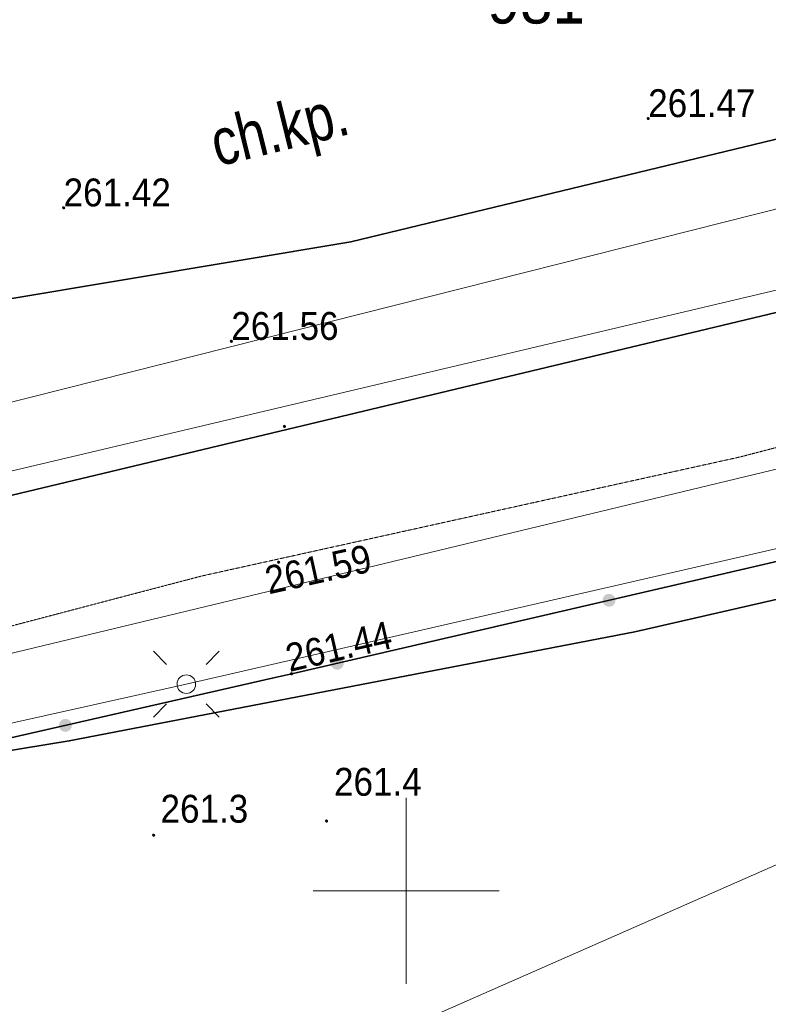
# Model space of a CAD drawing. Header units: millimetres. Extents: x -188930 to 271134, y -158090 to 283816.
# Tile 6 of 256: x -7667 to 12464, y -16197 to 10279. Entities that reach past the tile are written whole.
import ezdxf

# ---------------------------------------------------------------- set-up
doc = ezdxf.new("R2010")
doc.units = ezdxf.units.MM
doc.linetypes.add('IMPORT-217-500 _2_', pattern=[4, 0, -1, 3, 0])
doc.linetypes.add('IMPORT-420-500 _2_', pattern=[3, 2, -1])
for name, color, linetype, lineweight in [('203-Punkt załamania granicy działki nie stabilizowany', 7, 'Continuous', 9), ('211-Nr działki-1', 1, 'Continuous', 35), ('25_2021_Modlnica_staw_dz223_mdcp_19042022_dwg-1', 7, 'Continuous', 9), ('EDZPD_219-1', 1, 'Continuous', 9), ('EPSPO_253-2', 40, 'Continuous', 9), ('EPSPR_252-1', 36, 'Continuous', 9), ('EPUPR_250-1', 211, 'Continuous', 35), ('latarnia _punkt_', 7, 'Continuous', 9), ('przewód elektroenergetyczny _linia_-1', 1, 'Continuous', 9), ('punkt wysokościowy naturalny', 7, 'Continuous', 9), ('punkt wysokościowy naturalny-Atr2', 7, 'Continuous', 9), ('punkt wysokościowy sztuczny', 7, 'Continuous', 9), ('punkt wysokościowy sztuczny-Atr2', 7, 'Continuous', 9), ('SDRPK_420-1', 7, 'IMPORT-420-500 _2_', 9), ('SDRPK_422-1', 250, 'Continuous', 35), ('SDRPK_423-1', 7, 'IMPORT-217-500 _2_', 9), ('SDRPK_423-2', 7, 'Continuous', 35), ('SZOPO_902', 7, 'Continuous', 9), ('SZOPO_902-1', 250, 'Continuous', 35), ('Warstwa 60', 7, 'Continuous', 9)]:
    doc.layers.add(name, color=color, linetype=linetype, lineweight=lineweight)
doc.styles.add('Arial_10', font='arial.ttf', dxfattribs={"width": 0.9, "height": 750})
doc.styles.add('Arial_12', font='arial.ttf', dxfattribs={"width": 0.8, "height": 1250})
doc.styles.add('Arial_15', font='arial.ttf', dxfattribs={"width": 0.9, "height": 1250})

# ---------------------------------------------------------------- blocks, each defined once
blk = doc.blocks.new('25_2021_Modlnica_staw_dz223_mdcp_19042022_dwg_203-1961430-PZT-dwg')
at = {"layer": '203-Punkt załamania granicy działki nie stabilizowany'}
blk.add_hatch(color=256, dxfattribs=at).paths.add_polyline_path([(-37, -448), (305, -331), (444, -74), (396, 174), (37, 448), (-246, 377), (-444, 74), (-246, -357)])
blk = doc.blocks.new('25_2021_Modlnica_staw_dz223_mdcp_19042022_dwg_PW02-1961437-PZT-dwg')
at = {"layer": 'punkt wysokościowy sztuczny'}
blk.add_hatch(color=256, dxfattribs=at).paths.add_polyline_path([(-37, -448), (305, -331), (444, -74), (396, 174), (37, 448), (-246, 377), (-444, 74), (-246, -357)])
blk = doc.blocks.new('25_2021_Modlnica_staw_dz223_mdcp_19042022_dwg_PW01_2-1961440-PZT-dwg')
at = {"layer": 'punkt wysokościowy naturalny'}
blk.add_hatch(color=256, dxfattribs=at).paths.add_polyline_path([(-37, -448), (305, -331), (444, -74), (396, 174), (37, 448), (-246, 377), (-444, 74), (-246, -357)])
blk = doc.blocks.new('25_2021_Modlnica_staw_dz223_mdcp_19042022_dwg_SM01-V16-PZT-dwg')
at = {"layer": 'latarnia _punkt_'}
for p, q in [((-5300, 5310), (-8830, 8840)), ((5310, 5310), (8840, 8840)), ((-5300, -5300), (-8830, -8830)), ((5310, -5300), (8840, -8830))]:
    blk.add_line(p, q, dxfattribs=at)
blk.add_circle((0, 0), 2500, dxfattribs=at)
blk = doc.blocks.new('25_2021_Modlnica_staw_dz223_mdcp_19042022_dwg-1821906-PZT-dwg')
at = {"layer": 'SZOPO_902'}
for points in [[(-7481410, 2204711), (-7481368, 2204695), (-7481311, 2204692), (-7481266, 2204702), (-7481223, 2204725), (-7481200, 2204744), (-7481173, 2204781), (-7481156, 2204824), (-7481153, 2204880), (-7481163, 2204925), (-7481177, 2204956), (-7481222, 2205004), (-7481255, 2205023), (-7481285, 2205035), (-7481345, 2205038), (-7481389, 2205027), (-7481430, 2205004), (-7481453, 2204986), (-7481480, 2204949), (-7481497, 2204906), (-7481500, 2204849), (-7481488, 2204802), (-7481476, 2204774), (-7481431, 2204726)], [(-7474119, 2202951), (-7474077, 2202934), (-7474031, 2202930), (-7473976, 2202941), (-7473944, 2202955), (-7473909, 2202984), (-7473882, 2203021), (-7473866, 2203064), (-7473863, 2203122), (-7473868, 2203154), (-7473887, 2203196), (-7473916, 2203232), (-7473953, 2203258), (-7473995, 2203275), (-7474041, 2203279), (-7474098, 2203267), (-7474137, 2203246), (-7474174, 2203210), (-7474190, 2203188), (-7474206, 2203145), (-7474209, 2203090), (-7474204, 2203055), (-7474185, 2203013), (-7474156, 2202977)], [(-7466825, 2201208), (-7466773, 2201191), (-7466726, 2201189), (-7466691, 2201194), (-7466641, 2201220), (-7466603, 2201257), (-7466587, 2201279), (-7466570, 2201334), (-7466566, 2201367), (-7466573, 2201412), (-7466601, 2201465), (-7466636, 2201500), (-7466658, 2201516), (-7466701, 2201532), (-7466759, 2201535), (-7466791, 2201530), (-7466844, 2201502), (-7466879, 2201467), (-7466895, 2201445), (-7466912, 2201394), (-7466916, 2201357), (-7466909, 2201312), (-7466881, 2201259), (-7466846, 2201224)]]:
    blk.add_hatch(color=256, dxfattribs=at).paths.add_polyline_path(points)
at = {"layer": 'EDZPD_219-1'}
for p, q in [((-7424948, 2198875), (-7495752, 2215408)), ((-7494883, 2210255), (-7426078, 2194464))]:
    blk.add_line(p, q, dxfattribs=at)
at = {"layer": 'EPSPO_253-2', "flags": 128}
blk.add_lwpolyline([(-7413113, 2190494), (-7494544, 2194351), (-7494509, 2192110), (-7496342, 2192062)], dxfattribs=at)
at = {"layer": 'EPSPR_252-1'}
blk.add_line((-7488270, 2215364), (-7433067, 2203341), dxfattribs=at)
at = {"layer": 'EPUPR_250-1', "flags": 128}
for points in [[(-7501638, 2238732), (-7503240, 2222547), (-7498342, 2221923), (-7492696, 2220423), (-7468659, 2213081), (-7429586, 2204149), (-7422121, 2202705), (-7411973, 2201448), (-7388297, 2199726), (-7387968, 2199694)], [(-7505081, 2210795), (-7490884, 2207363), (-7481419, 2204443), (-7466501, 2200292), (-7445028, 2195113), (-7429017, 2191804), (-7421912, 2190381), (-7418779, 2189693), (-7417543, 2188423), (-7417026, 2186211), (-7418885, 2178529), (-7420910, 2168702)]]:
    blk.add_lwpolyline(points, dxfattribs=at)
at = {"layer": 'przewód elektroenergetyczny _linia_-1', "flags": 128}
blk.add_lwpolyline([(-7505079, 2210306), (-7504610, 2210754), (-7490405, 2207493), (-7477922, 2204408), (-7451328, 2198008), (-7424760, 2191733), (-7422467, 2192279), (-7423803, 2193792), (-7420177, 2192100), (-7417229, 2191946)], dxfattribs=at)
at = {"layer": 'SDRPK_420-1'}
blk.add_line((-7442149, 2202338), (-7495845, 2214736), dxfattribs=at)
at = {"layer": 'SDRPK_420-1', "flags": 128}
blk.add_lwpolyline([(-7488504, 2209375), (-7476249, 2206826), (-7461869, 2203243), (-7450170, 2200783), (-7442076, 2198597), (-7433656, 2196663), (-7425010, 2194751)], dxfattribs=at)
at = {"layer": 'SDRPK_422-1'}
blk.add_line((-7442149, 2202338), (-7495845, 2214736), dxfattribs=at)
at = {"layer": 'SDRPK_423-1'}
blk.add_line((-7495845, 2214736), (-7442149, 2202338), dxfattribs=at)
at = {"layer": 'SZOPO_902-1'}
for p, q in [((-7475239, 2203392), (-7475302, 2203407)), ((-7475220, 2203388), (-7475229, 2203390))]:
    blk.add_line(p, q, dxfattribs=at)
at = {"layer": 'SZOPO_902-1', "flags": 128}
for points in [[(-7475302, 2203407), (-7475782, 2203522), (-7490476, 2207081), (-7494373, 2208094), (-7496674, 2207352)], [(-7444227, 2196010), (-7447690, 2196834), (-7463094, 2200491), (-7475220, 2203388)]]:
    blk.add_lwpolyline(points, dxfattribs=at)
at = {"layer": 'Warstwa 60'}
for p, q in [((-7476222, 2194559), (-7473994, 2199035)), ((-7477346, 2197911), (-7472870, 2195683))]:
    blk.add_line(p, q, dxfattribs=at)
at = {"xscale": 0.1, "yscale": 0.1, "zscale": 0.1, "rotation": 333.5405744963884}
for name, p in [('25_2021_Modlnica_staw_dz223_mdcp_19042022_dwg_PW02-1961437-PZT-dwg', (-7475168, 2217346)), ('25_2021_Modlnica_staw_dz223_mdcp_19042022_dwg_PW02-1961437-PZT-dwg', (-7460026, 2212491)), ('25_2021_Modlnica_staw_dz223_mdcp_19042022_dwg_PW02-1961437-PZT-dwg', (-7472730, 2212123)), ('25_2021_Modlnica_staw_dz223_mdcp_19042022_dwg_203-1961430-PZT-dwg', (-7472471, 2209436)), ('25_2021_Modlnica_staw_dz223_mdcp_19042022_dwg_PW02-1961437-PZT-dwg', (-7474240, 2206239)), ('25_2021_Modlnica_staw_dz223_mdcp_19042022_dwg_SM01-V16-PZT-dwg', (-7477922, 2204408)), ('25_2021_Modlnica_staw_dz223_mdcp_19042022_dwg_PW02-1961437-PZT-dwg', (-7475263, 2203397)), ('25_2021_Modlnica_staw_dz223_mdcp_19042022_dwg_PW01_2-1961440-PZT-dwg', (-7480519, 2201165)), ('25_2021_Modlnica_staw_dz223_mdcp_19042022_dwg_PW01_2-1961440-PZT-dwg', (-7476186, 2199433))]:
    blk.add_blockref(name, p, dxfattribs=at)
at = {"layer": '211-Nr działki-1', "insert": (-7462199, 2217822), "char_height": 1250, "width": 3121.97, "attachment_point": 1, "rotation": 333.5406, "line_spacing_factor": 0.941778, "style": 'Arial_15'}
blk.add_mtext('981', dxfattribs=at)
at = {"layer": 'punkt wysokościowy naturalny-Atr2', "char_height": 750, "width": 2809.72, "attachment_point": 1, "rotation": 333.5406, "line_spacing_factor": 0.941778, "style": 'Arial_10'}
for s, insert in [('261.3', (-7479869, 2202054)), ('261.4', (-7475369, 2200623))]:
    blk.add_mtext(s, dxfattribs=dict(at, insert=insert))
at = {"layer": 'punkt wysokościowy sztuczny-Atr2', "char_height": 750, "width": 3434.11, "attachment_point": 1, "line_spacing_factor": 0.941778, "style": 'Arial_10'}
for s, insert, rotation in [('261.42', (-7474818, 2218051), 333.5406), ('261.47', (-7459675, 2213196), 333.5406), ('261.56', (-7472380, 2212828), 333.5406), ('261.59', (-7474679, 2206309), 346.0106), ('261.44', (-7475118, 2204193), 346.5646)]:
    blk.add_mtext(s, dxfattribs=dict(at, insert=insert, rotation=rotation))
at = {"layer": 'SDRPK_423-2', "insert": (-7470697, 2217710), "char_height": 1250, "width": 4407.48, "attachment_point": 1, "rotation": 347.366, "line_spacing_factor": 0.941778, "style": 'Arial_12'}
blk.add_mtext('ch.kp.', dxfattribs=at)

msp = doc.modelspace()

# ---------------------------------------------------------------- block references
at = {"layer": '25_2021_Modlnica_staw_dz223_mdcp_19042022_dwg-1', "rotation": 26.45942550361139}
msp.add_blockref('25_2021_Modlnica_staw_dz223_mdcp_19042022_dwg-1821906-PZT-dwg', (7673629, 1350807), dxfattribs=at)

doc.saveas('drawing.dxf')
